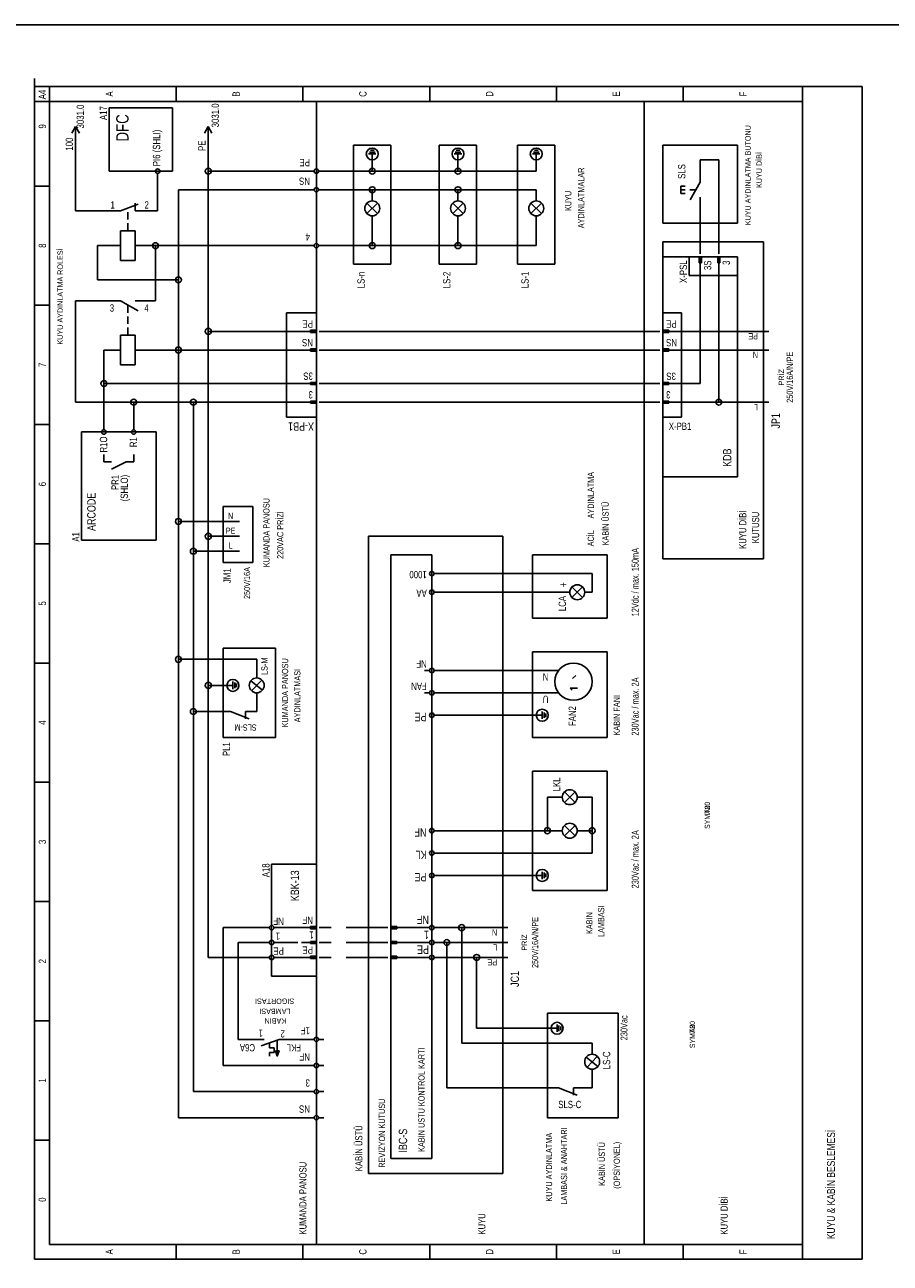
# Model space of a CAD drawing. Header units: centimetres. Extents: x 0 to 13234, y -30 to 2970.
# Tile 29 of 29: x 11838 to 12536, y 1971 to 2970. Entities that reach past the tile are written whole.
import ezdxf
from ezdxf.enums import TextEntityAlignment as Align

# ---------------------------------------------------------------- set-up
doc = ezdxf.new("R2010")
doc.units = ezdxf.units.CM
for name, color, linetype in [('ASN-CERCEVE', 7, 'Continuous'), ('ASN-ELEKTRIK', 3, 'Continuous'), ('ASN-ELEKTRIK-YAZI', 4, 'Continuous')]:
    doc.layers.add(name, color=color, linetype=linetype)

msp = doc.modelspace()

# ---------------------------------------------------------------- linework, layer by layer
at = {"layer": 'ASN-CERCEVE'}
for points in [[(0, 0), (13233.67, 0), (13233.67, 2970), (0, 2970)], [(100, 0), (13208.67, 0), (13208.67, 2970), (100, 2970)]]:
    msp.add_lwpolyline(points, close=True, dxfattribs=at)
at = {"layer": 'ASN-ELEKTRIK'}
for p, q in [((11845.95, 2920.2), (11845.95, 2926.57)), ((11845.95, 1974.44), (11845.95, 2920.2)), ((11845.95, 2920.2), (12513.11, 2920.2)), ((11857.97, 1986.47), (11857.97, 2920.2)), ((11960.15, 2920.2), (11960.15, 2908.18)), ((12062.33, 2920.2), (12062.33, 2908.18)), ((12164.51, 2920.2), (12164.51, 2908.18)), ((12266.68, 2908.18), (12266.68, 2920.2)), ((12368.86, 2908.18), (12368.86, 2920.2)), ((12465.03, 1974.44), (12465.03, 2920.2)), ((12513.11, 2920.2), (12513.11, 1974.44)), ((11845.95, 2908.18), (12465.03, 2908.18)), ((12073.09, 1986.47), (12073.09, 2908.18)), ((12337.55, 1986.47), (12337.55, 2908.18)), ((11906.06, 2903.06), (11957.14, 2903.06)), ((11906.06, 2851.97), (11906.06, 2903.06)), ((11957.14, 2903.06), (11957.14, 2851.97)), ((11879.01, 2888.04), (11876, 2882.63)), ((11879.01, 2888.04), (11882.01, 2882.63)), ((11879.01, 2876.02), (11879.01, 2888.04)), ((11985.94, 2888.04), (11982.93, 2882.63)), ((11985.94, 2851.97), (11985.94, 2888.04)), ((11985.94, 2888.04), (11988.94, 2882.63)), ((11879.01, 2882.03), (11879.01, 2876.02)), ((11879.01, 2820.06), (11879.01, 2876.02)), ((12103.14, 2776.84), (12103.14, 2873.01)), ((12103.14, 2873.01), (12133.19, 2873.01)), ((12120.42, 2867.3), (12115.91, 2867.3)), ((12119.67, 2868.8), (12116.66, 2868.8)), ((12133.19, 2873.01), (12133.19, 2776.84)), ((12172.26, 2776.84), (12172.26, 2873.01)), ((12172.26, 2873.01), (12202.31, 2873.01)), ((12189.54, 2867.3), (12185.03, 2867.3)), ((12188.79, 2868.8), (12185.78, 2868.8)), ((12202.31, 2873.01), (12202.31, 2776.84)), ((12235.37, 2776.84), (12235.37, 2873.01)), ((12235.37, 2873.01), (12265.42, 2873.01)), ((12252.65, 2867.3), (12248.14, 2867.3)), ((12251.9, 2868.8), (12248.89, 2868.8)), ((12265.42, 2873.01), (12265.42, 2776.84)), ((12352.58, 2809.9), (12352.58, 2873.01)), ((12352.58, 2873.01), (12412.68, 2873.01)), ((12412.68, 2873.01), (12412.68, 2809.9)), ((12121.17, 2865.8), (12115.16, 2865.8)), ((12118.17, 2865.8), (12118.17, 2854.98)), ((12190.29, 2865.8), (12184.28, 2865.8)), ((12187.29, 2865.8), (12187.29, 2854.98)), ((12253.4, 2865.8), (12247.39, 2865.8)), ((12250.4, 2865.8), (12250.4, 2854.98)), ((12382.63, 2860.99), (12397.65, 2860.99)), ((12382.63, 2848.97), (12382.63, 2860.99)), ((12397.65, 2860.99), (12397.65, 2788.86)), ((11957.14, 2851.97), (11906.06, 2851.97)), ((11945.12, 2845.96), (11945.12, 2850.17)), ((12067.08, 2851.97), (11985.94, 2851.97)), ((11985.94, 2722.75), (11985.94, 2851.97)), ((12067.08, 2851.97), (12071.29, 2851.97)), ((12074.89, 2851.97), (12079.1, 2851.97)), ((12118.17, 2851.97), (12079.1, 2851.97)), ((12118.17, 2854.98), (12118.17, 2851.97)), ((12187.29, 2851.97), (12118.17, 2851.97)), ((12187.29, 2854.98), (12187.29, 2851.97)), ((12250.4, 2851.97), (12187.29, 2851.97)), ((12250.4, 2854.98), (12250.4, 2851.97)), ((12382.63, 2842.96), (12382.63, 2848.97)), ((11857.97, 2839.95), (11845.95, 2839.95)), ((11945.12, 2820.06), (11945.12, 2845.96)), ((11961.89, 2707.72), (11961.89, 2836.95)), ((12067.08, 2836.95), (11961.89, 2836.95)), ((12067.08, 2836.95), (12071.29, 2836.95)), ((12074.89, 2836.95), (12079.1, 2836.95)), ((12118.17, 2836.95), (12079.1, 2836.95)), ((12118.17, 2836.95), (12118.17, 2833.94)), ((12187.29, 2836.95), (12118.17, 2836.95)), ((12187.29, 2836.95), (12187.29, 2833.94)), ((12250.4, 2836.95), (12187.29, 2836.95)), ((12250.4, 2836.95), (12250.4, 2833.94)), ((12367, 2833.94), (12367, 2839.95)), ((12367, 2839.95), (12370.61, 2839.95)), ((12367, 2836.95), (12370.61, 2836.95)), ((12374.21, 2836.95), (12379.16, 2836.95)), ((12382.63, 2842.96), (12374.42, 2828.74)), ((12118.17, 2833.94), (12118.17, 2827.93)), ((12187.29, 2833.94), (12187.29, 2827.93)), ((12250.4, 2833.94), (12250.4, 2827.93)), ((12367, 2833.94), (12370.61, 2833.94)), ((12382.63, 2830.94), (12382.63, 2824.93)), ((11912.07, 2820.06), (11879.01, 2820.06)), ((11915.07, 2820.06), (11909.06, 2820.06)), ((11915.07, 2820.06), (11929.5, 2825.31)), ((11921.08, 2821.92), (11921.08, 2822.24)), ((11921.08, 2812.91), (11921.08, 2818.92)), ((11927.09, 2820.06), (11927.09, 2826.07)), ((11927.09, 2820.06), (11933.1, 2820.06)), ((11933.1, 2820.06), (11945.12, 2820.06)), ((12122.42, 2817.67), (12113.92, 2826.17)), ((12122.42, 2826.17), (12113.92, 2817.67)), ((12191.54, 2817.67), (12183.04, 2826.17)), ((12191.54, 2826.17), (12183.04, 2817.67)), ((12254.65, 2817.67), (12246.15, 2826.17)), ((12254.65, 2826.17), (12246.15, 2817.67)), ((12382.63, 2788.86), (12382.63, 2824.93)), ((11921.08, 2803.89), (11921.08, 2809.9)), ((12118.17, 2815.91), (12118.17, 2809.9)), ((12118.17, 2809.9), (12118.17, 2791.87)), ((12187.29, 2815.91), (12187.29, 2809.9)), ((12187.29, 2791.87), (12187.29, 2809.9)), ((12250.4, 2815.91), (12250.4, 2809.9)), ((12250.4, 2809.9), (12250.4, 2791.87)), ((12412.68, 2809.9), (12352.58, 2809.9)), ((11915.07, 2803.89), (11927.09, 2803.89)), ((11915.07, 2779.85), (11915.07, 2803.89)), ((11927.09, 2803.89), (11927.09, 2779.85)), ((11896.52, 2764.29), (11896.52, 2791.87)), ((11909.06, 2791.87), (11896.52, 2791.87)), ((11915.07, 2791.87), (11909.06, 2791.87)), ((11927.09, 2791.87), (11933.1, 2791.87)), ((12062.33, 2791.87), (11930.1, 2791.87)), ((11943.41, 2747.45), (11943.41, 2791.87)), ((12067.08, 2791.87), (12036.83, 2791.87)), ((12067.08, 2791.87), (12071.29, 2791.87)), ((12074.89, 2791.87), (12079.1, 2791.87)), ((12118.17, 2791.87), (12079.1, 2791.87)), ((12187.29, 2791.87), (12118.17, 2791.87)), ((12250.4, 2791.87), (12187.29, 2791.87)), ((12352.58, 2794.87), (12433.72, 2794.87)), ((12352.58, 2782.85), (12352.58, 2794.87)), ((12382.63, 2785.26), (12382.63, 2788.86)), ((12397.65, 2785.26), (12397.65, 2788.86)), ((12433.72, 2794.87), (12433.72, 2539.43)), ((11927.09, 2779.85), (11915.07, 2779.85)), ((12133.19, 2776.84), (12103.14, 2776.84)), ((12202.31, 2776.84), (12172.26, 2776.84)), ((12265.42, 2776.84), (12235.37, 2776.84)), ((12352.58, 2605.54), (12352.58, 2782.85)), ((12352.58, 2782.85), (12412.68, 2782.85)), ((12373.61, 2782.85), (12412.68, 2782.85)), ((12373.61, 2767.83), (12373.61, 2782.85)), ((12381.73, 2782.85), (12383.53, 2782.85)), ((12381.73, 2778.05), (12381.73, 2782.85)), ((12381.73, 2778.05), (12383.53, 2778.05)), ((12382.03, 2778.05), (12382.03, 2782.85)), ((12382.33, 2778.05), (12382.33, 2782.85)), ((12382.63, 2773.84), (12382.63, 2782.85)), ((12382.93, 2778.05), (12382.93, 2782.85)), ((12383.23, 2778.05), (12383.23, 2782.85)), ((12383.53, 2778.05), (12383.53, 2782.85)), ((12396.75, 2782.85), (12398.56, 2782.85)), ((12396.75, 2778.05), (12396.75, 2782.85)), ((12396.75, 2778.05), (12398.56, 2778.05)), ((12397.05, 2778.05), (12397.05, 2782.85)), ((12397.35, 2778.05), (12397.35, 2782.85)), ((12397.65, 2773.84), (12397.65, 2782.85)), ((12397.95, 2778.05), (12397.95, 2782.85)), ((12398.26, 2778.05), (12398.26, 2782.85)), ((12398.56, 2778.05), (12398.56, 2782.85)), ((12412.68, 2782.85), (12412.68, 2767.83)), ((12412.68, 2782.85), (12412.68, 2605.54)), ((12412.68, 2767.83), (12373.61, 2767.83)), ((12382.63, 2773.84), (12382.63, 2770.83)), ((12382.63, 2770.83), (12382.63, 2680.68)), ((12397.65, 2773.84), (12397.65, 2770.83)), ((12397.65, 2770.83), (12397.65, 2665.65)), ((11961.89, 2764.29), (11896.52, 2764.29)), ((11879.01, 2665.65), (11879.01, 2747.45)), ((11912.07, 2747.45), (11879.01, 2747.45)), ((11915.07, 2747.45), (11909.06, 2747.45)), ((11915.07, 2747.45), (11929.29, 2739.24)), ((11927.09, 2747.45), (11933.1, 2747.45)), ((11933.1, 2747.45), (11943.41, 2747.45)), ((11857.97, 2743.79), (11845.95, 2743.79)), ((11921.08, 2737.77), (11921.08, 2743.79)), ((11921.08, 2737.77), (11921.08, 2739.53)), ((12049.05, 2653.63), (12049.05, 2737.77)), ((12049.05, 2737.77), (12073.09, 2737.77)), ((12073.09, 2737.77), (12073.09, 2653.63)), ((12352.58, 2653.63), (12352.58, 2737.77)), ((12352.58, 2737.77), (12367.6, 2737.77)), ((12367.6, 2737.77), (12367.6, 2653.63)), ((11921.08, 2728.76), (11921.08, 2734.77)), ((11915.07, 2719.74), (11927.09, 2719.74)), ((11915.07, 2695.7), (11915.07, 2719.74)), ((11921.08, 2719.74), (11921.08, 2725.75)), ((11927.09, 2719.74), (11927.09, 2695.7)), ((12061.07, 2722.75), (11985.94, 2722.75)), ((11985.94, 2557.46), (11985.94, 2722.75)), ((12064.07, 2722.75), (12061.07, 2722.75)), ((12064.07, 2722.75), (12073.09, 2722.75)), ((12068.28, 2723.65), (12073.09, 2723.65)), ((12068.28, 2723.65), (12068.28, 2721.85)), ((12068.28, 2723.35), (12073.09, 2723.35)), ((12068.28, 2723.05), (12073.09, 2723.05)), ((12068.28, 2722.45), (12073.09, 2722.45)), ((12068.28, 2722.15), (12073.09, 2722.15)), ((12068.28, 2721.85), (12073.09, 2721.85)), ((12073.09, 2723.65), (12073.09, 2721.85)), ((12075.49, 2722.75), (12079.1, 2722.75)), ((12346.57, 2722.75), (12079.1, 2722.75)), ((12350.17, 2722.75), (12346.57, 2722.75)), ((12352.58, 2721.85), (12352.58, 2723.65)), ((12357.38, 2723.65), (12352.58, 2723.65)), ((12357.38, 2723.35), (12352.58, 2723.35)), ((12357.38, 2723.05), (12352.58, 2723.05)), ((12361.59, 2722.75), (12352.58, 2722.75)), ((12357.38, 2722.45), (12352.58, 2722.45)), ((12357.38, 2722.15), (12352.58, 2722.15)), ((12357.38, 2721.85), (12352.58, 2721.85)), ((12357.38, 2721.85), (12357.38, 2723.65)), ((12361.59, 2722.75), (12364.6, 2722.75)), ((12364.6, 2722.75), (12427.71, 2722.75)), ((12437.92, 2722.75), (12427.71, 2722.75)), ((11901.79, 2680.68), (11901.79, 2707.72)), ((11915.07, 2707.72), (11901.79, 2707.72)), ((11927.09, 2707.72), (11961.89, 2707.72)), ((11961.89, 2569.48), (11961.89, 2707.72)), ((12061.07, 2707.72), (11961.89, 2707.72)), ((12064.07, 2707.72), (12061.07, 2707.72)), ((12064.07, 2707.72), (12073.09, 2707.72)), ((12068.28, 2708.62), (12073.09, 2708.62)), ((12068.28, 2708.62), (12068.28, 2706.82)), ((12068.28, 2708.32), (12073.09, 2708.32)), ((12068.28, 2708.02), (12073.09, 2708.02)), ((12068.28, 2707.42), (12073.09, 2707.42)), ((12068.28, 2707.12), (12073.09, 2707.12)), ((12068.28, 2706.82), (12073.09, 2706.82)), ((12073.09, 2708.62), (12073.09, 2706.82)), ((12075.49, 2707.72), (12079.1, 2707.72)), ((12346.57, 2707.72), (12079.1, 2707.72)), ((12350.17, 2707.72), (12346.57, 2707.72)), ((12352.58, 2706.82), (12352.58, 2708.62)), ((12357.38, 2708.62), (12352.58, 2708.62)), ((12357.38, 2708.32), (12352.58, 2708.32)), ((12357.38, 2708.02), (12352.58, 2708.02)), ((12361.59, 2707.72), (12352.58, 2707.72)), ((12357.38, 2707.42), (12352.58, 2707.42)), ((12357.38, 2707.12), (12352.58, 2707.12)), ((12357.38, 2706.82), (12352.58, 2706.82)), ((12357.38, 2706.82), (12357.38, 2708.62)), ((12361.59, 2707.72), (12364.6, 2707.72)), ((12364.6, 2707.72), (12427.71, 2707.72)), ((12437.92, 2707.72), (12427.71, 2707.72)), ((11927.09, 2695.7), (11915.07, 2695.7)), ((12061.07, 2680.68), (11901.79, 2680.68)), ((11901.79, 2647.62), (11901.79, 2680.68)), ((12064.07, 2680.68), (12061.07, 2680.68)), ((12064.07, 2680.68), (12073.09, 2680.68)), ((12068.28, 2681.58), (12073.09, 2681.58)), ((12068.28, 2681.58), (12068.28, 2679.77)), ((12068.28, 2681.28), (12073.09, 2681.28)), ((12068.28, 2680.98), (12073.09, 2680.98)), ((12068.28, 2680.37), (12073.09, 2680.37)), ((12068.28, 2680.07), (12073.09, 2680.07)), ((12068.28, 2679.77), (12073.09, 2679.77)), ((12073.09, 2681.58), (12073.09, 2679.77)), ((12075.49, 2680.68), (12079.1, 2680.68)), ((12346.57, 2680.68), (12079.1, 2680.68)), ((12350.17, 2680.68), (12346.57, 2680.68)), ((12352.58, 2679.77), (12352.58, 2681.58)), ((12357.38, 2681.58), (12352.58, 2681.58)), ((12357.38, 2681.28), (12352.58, 2681.28)), ((12357.38, 2680.98), (12352.58, 2680.98)), ((12361.59, 2680.68), (12352.58, 2680.68)), ((12357.38, 2680.37), (12352.58, 2680.37)), ((12357.38, 2680.07), (12352.58, 2680.07)), ((12357.38, 2679.77), (12352.58, 2679.77)), ((12357.38, 2679.77), (12357.38, 2681.58)), ((12361.59, 2680.68), (12364.6, 2680.68)), ((12382.63, 2680.68), (12364.6, 2680.68)), ((11925.83, 2665.65), (11879.01, 2665.65)), ((11925.83, 2647.62), (11925.83, 2665.65)), ((11973.92, 2665.65), (11925.83, 2665.65)), ((11973.92, 2545.44), (11973.92, 2665.65)), ((12061.07, 2665.65), (11973.92, 2665.65)), ((12064.07, 2665.65), (12061.07, 2665.65)), ((12064.07, 2665.65), (12073.09, 2665.65)), ((12068.28, 2666.55), (12073.09, 2666.55)), ((12068.28, 2666.55), (12068.28, 2664.75)), ((12068.28, 2666.25), (12073.09, 2666.25)), ((12068.28, 2665.95), (12073.09, 2665.95)), ((12068.28, 2665.35), (12073.09, 2665.35)), ((12068.28, 2665.05), (12073.09, 2665.05)), ((12068.28, 2664.75), (12073.09, 2664.75)), ((12073.09, 2666.55), (12073.09, 2664.75)), ((12075.49, 2665.65), (12079.1, 2665.65)), ((12346.57, 2665.65), (12079.1, 2665.65)), ((12350.17, 2665.65), (12346.57, 2665.65)), ((12352.58, 2664.75), (12352.58, 2666.55)), ((12357.38, 2666.55), (12352.58, 2666.55)), ((12357.38, 2666.25), (12352.58, 2666.25)), ((12357.38, 2665.95), (12352.58, 2665.95)), ((12361.59, 2665.65), (12352.58, 2665.65)), ((12357.38, 2665.35), (12352.58, 2665.35)), ((12357.38, 2665.05), (12352.58, 2665.05)), ((12357.38, 2664.75), (12352.58, 2664.75)), ((12357.38, 2664.75), (12357.38, 2666.55)), ((12361.59, 2665.65), (12364.6, 2665.65)), ((12397.65, 2665.65), (12364.6, 2665.65)), ((12427.71, 2665.65), (12397.65, 2665.65)), ((12437.92, 2665.65), (12427.71, 2665.65)), ((11857.97, 2647.62), (11845.95, 2647.62)), ((11901.79, 2647.62), (11901.79, 2643.41)), ((11925.83, 2647.62), (11925.83, 2643.41)), ((12073.09, 2653.63), (12049.05, 2653.63)), ((12367.6, 2653.63), (12352.58, 2653.63)), ((11883.76, 2554.46), (11883.76, 2641.61)), ((11883.76, 2641.61), (11943.86, 2641.61)), ((11943.86, 2641.61), (11943.86, 2554.46)), ((11901.79, 2623.58), (11901.79, 2617.57)), ((11907.8, 2617.57), (11901.79, 2617.57)), ((11919.82, 2617.57), (11907.8, 2611.55)), ((11925.83, 2617.57), (11919.82, 2617.57)), ((11925.83, 2617.57), (11925.83, 2623.58)), ((12412.68, 2605.54), (12352.58, 2605.54)), ((12352.58, 2539.43), (12352.58, 2605.54)), ((11997.96, 2581.5), (12022, 2581.5)), ((11997.96, 2536.42), (11997.96, 2581.5)), ((12022, 2581.5), (12022, 2536.42)), ((11997.96, 2569.48), (11961.89, 2569.48)), ((11961.89, 2458.29), (11961.89, 2569.48)), ((12000.96, 2569.48), (11997.96, 2569.48)), ((12011.18, 2569.48), (12000.96, 2569.48)), ((11997.96, 2557.46), (11985.94, 2557.46)), ((11985.94, 2437.25), (11985.94, 2557.46)), ((12000.96, 2557.46), (11997.96, 2557.46)), ((12011.18, 2557.46), (12000.96, 2557.46)), ((12115.16, 2043.56), (12115.16, 2557.46)), ((12115.16, 2557.46), (12223.35, 2557.46)), ((12223.35, 2557.46), (12223.35, 2043.56)), ((11857.97, 2551.45), (11845.95, 2551.45)), ((11943.86, 2554.46), (11883.76, 2554.46)), ((11997.96, 2545.44), (11973.92, 2545.44)), ((11973.92, 2416.21), (11973.92, 2545.44)), ((12000.96, 2545.44), (11997.96, 2545.44)), ((12011.18, 2545.44), (12000.96, 2545.44)), ((12133.19, 2055.59), (12133.19, 2542.43)), ((12133.19, 2542.43), (12166.25, 2542.43)), ((12166.25, 2542.43), (12166.25, 2055.59)), ((12247.39, 2491.35), (12247.39, 2542.43)), ((12247.39, 2542.43), (12307.5, 2542.43)), ((12307.5, 2542.43), (12307.5, 2491.35)), ((12433.72, 2539.43), (12352.58, 2539.43)), ((12022, 2536.42), (11997.96, 2536.42)), ((12172.26, 2527.41), (12168.05, 2527.41)), ((12295.48, 2527.41), (12172.26, 2527.41)), ((12295.48, 2527.41), (12295.48, 2512.38)), ((12172.26, 2512.38), (12168.05, 2512.38)), ((12271.43, 2512.38), (12172.26, 2512.38)), ((12277.44, 2512.38), (12271.43, 2512.38)), ((12279.2, 2508.13), (12287.71, 2516.63)), ((12287.71, 2508.13), (12279.2, 2516.63)), ((12295.48, 2512.38), (12289.47, 2512.38)), ((12307.5, 2491.35), (12247.39, 2491.35)), ((11997.96, 2395.18), (11997.96, 2467.3)), ((11997.96, 2467.3), (12040.03, 2467.3)), ((12040.03, 2467.3), (12040.03, 2395.18)), ((11997.96, 2458.29), (11961.89, 2458.29)), ((11961.89, 2088.64), (11961.89, 2458.29)), ((11998.2, 2458.29), (11997.96, 2458.29)), ((12012.98, 2458.29), (11997.96, 2458.29)), ((12012.98, 2458.29), (12025, 2458.29)), ((12025, 2449.27), (12025, 2458.29)), ((12247.39, 2395.18), (12247.39, 2464.3)), ((12247.39, 2464.3), (12307.5, 2464.3)), ((12307.5, 2464.3), (12307.5, 2395.18)), ((11857.97, 2455.28), (11845.95, 2455.28)), ((12025, 2449.27), (12025, 2443.26)), ((12164.45, 2449.27), (12160.24, 2449.27)), ((12172.26, 2449.27), (12168.05, 2449.27)), ((12256.41, 2449.27), (12172.26, 2449.27)), ((12268.31, 2449.27), (12256.41, 2449.27)), ((11997.96, 2437.25), (11985.94, 2437.25)), ((11985.94, 2217.87), (11985.94, 2437.25)), ((11998.2, 2437.25), (11997.96, 2437.25)), ((12005.77, 2437.25), (11997.96, 2437.25)), ((12005.77, 2434.25), (12005.77, 2440.26)), ((12007.27, 2435), (12007.27, 2439.51)), ((12008.78, 2435.75), (12008.78, 2438.75)), ((12029.57, 2433.4), (12020.2, 2440.86)), ((12029.09, 2441.58), (12020.92, 2432.92)), ((12279.76, 2442.82), (12282.29, 2445.34)), ((12025, 2425.23), (12025, 2431.24)), ((12164.45, 2431.24), (12160.24, 2431.24)), ((12172.26, 2431.24), (12168.05, 2431.24)), ((12172.26, 2431.24), (12256.41, 2431.24)), ((12268.31, 2431.24), (12256.41, 2431.24)), ((12279.37, 2433.4), (12277.68, 2435.09)), ((12277.68, 2435.09), (12283.58, 2435.09)), ((12025, 2425.23), (12025, 2416.21)), ((11997.96, 2416.21), (11973.92, 2416.21)), ((11973.92, 2109.68), (11973.92, 2416.21)), ((12003.97, 2416.21), (11997.96, 2416.21)), ((11998.2, 2416.21), (11997.96, 2416.21)), ((12003.97, 2416.21), (12018.99, 2410.2)), ((12015.99, 2416.21), (12015.99, 2410.2)), ((12015.99, 2416.21), (12018.99, 2416.21)), ((12018.99, 2416.21), (12025, 2416.21)), ((12172.26, 2413.21), (12168.05, 2413.21)), ((12172.26, 2413.21), (12244.39, 2413.21)), ((12255.21, 2413.21), (12244.39, 2413.21)), ((12255.21, 2410.2), (12255.21, 2416.21)), ((12256.71, 2410.96), (12256.71, 2415.46)), ((12258.21, 2411.71), (12258.21, 2414.71)), ((12040.03, 2395.18), (11997.96, 2395.18)), ((12307.5, 2395.18), (12247.39, 2395.18)), ((12247.39, 2271.96), (12247.39, 2368.13)), ((12247.39, 2368.13), (12307.5, 2368.13)), ((12307.5, 2368.13), (12307.5, 2271.96)), ((11857.97, 2359.11), (11845.95, 2359.11)), ((12265.42, 2347.09), (12259.41, 2347.09)), ((12259.41, 2347.09), (12259.41, 2320.05)), ((12271.43, 2347.09), (12265.42, 2347.09)), ((12273.19, 2342.84), (12281.69, 2351.34)), ((12281.69, 2342.84), (12273.19, 2351.34)), ((12289.47, 2347.09), (12283.46, 2347.09)), ((12289.47, 2347.09), (12295.48, 2347.09)), ((12295.48, 2320.05), (12295.48, 2347.09)), ((12172.26, 2320.05), (12168.05, 2320.05)), ((12259.41, 2320.05), (12172.26, 2320.05)), ((12265.42, 2320.05), (12259.41, 2320.05)), ((12271.43, 2320.05), (12265.42, 2320.05)), ((12273.19, 2315.8), (12281.69, 2324.3)), ((12281.69, 2315.8), (12273.19, 2324.3)), ((12289.47, 2320.05), (12283.46, 2320.05)), ((12295.48, 2320.05), (12289.47, 2320.05)), ((12295.48, 2302.02), (12295.48, 2320.05)), ((12172.26, 2302.02), (12168.05, 2302.02)), ((12295.48, 2302.02), (12172.26, 2302.02)), ((12037.03, 2202.84), (12037.03, 2293)), ((12037.03, 2293), (12073.09, 2293)), ((12073.09, 2293), (12073.09, 2202.84)), ((12172.26, 2283.98), (12168.05, 2283.98)), ((12172.26, 2283.98), (12244.39, 2283.98)), ((12255.21, 2283.98), (12244.39, 2283.98)), ((12255.21, 2280.98), (12255.21, 2286.99)), ((12256.71, 2281.73), (12256.71, 2286.24)), ((12258.21, 2282.48), (12258.21, 2285.49)), ((12307.5, 2271.96), (12247.39, 2271.96)), ((11857.97, 2262.95), (11845.95, 2262.95)), ((12031.02, 2241.91), (11997.96, 2241.91)), ((11997.96, 2130.72), (11997.96, 2241.91)), ((12031.02, 2241.91), (12035.22, 2241.91)), ((12038.83, 2241.91), (12043.04, 2241.91)), ((12043.04, 2241.91), (12061.07, 2241.91)), ((12064.07, 2241.91), (12061.07, 2241.91)), ((12064.07, 2241.91), (12073.09, 2241.91)), ((12068.28, 2242.81), (12073.09, 2242.81)), ((12068.28, 2242.81), (12068.28, 2241.01)), ((12068.28, 2242.51), (12073.09, 2242.51)), ((12068.28, 2242.21), (12073.09, 2242.21)), ((12068.28, 2241.61), (12073.09, 2241.61)), ((12068.28, 2241.31), (12073.09, 2241.31)), ((12068.28, 2241.01), (12073.09, 2241.01)), ((12073.09, 2242.81), (12073.09, 2241.01)), ((12075.49, 2241.91), (12079.1, 2241.91)), ((12085.11, 2241.91), (12079.1, 2241.91)), ((12097.13, 2241.91), (12103.14, 2241.91)), ((12103.14, 2241.91), (12100.14, 2241.91)), ((12127.18, 2241.91), (12103.14, 2241.91)), ((12130.79, 2241.91), (12127.18, 2241.91)), ((12133.19, 2241.01), (12133.19, 2242.81)), ((12138, 2242.81), (12133.19, 2242.81)), ((12138, 2242.51), (12133.19, 2242.51)), ((12138, 2242.21), (12133.19, 2242.21)), ((12142.21, 2241.91), (12133.19, 2241.91)), ((12138, 2241.61), (12133.19, 2241.61)), ((12138, 2241.31), (12133.19, 2241.31)), ((12138, 2241.01), (12133.19, 2241.01)), ((12138, 2241.01), (12138, 2242.81)), ((12142.21, 2241.91), (12145.21, 2241.91)), ((12145.21, 2241.91), (12160.24, 2241.91)), ((12160.24, 2241.91), (12164.45, 2241.91)), ((12168.05, 2241.91), (12172.26, 2241.91)), ((12190.29, 2241.91), (12172.26, 2241.91)), ((12190.29, 2148.75), (12190.29, 2241.91)), ((12217.34, 2241.91), (12190.29, 2241.91)), ((12227.56, 2241.91), (12217.34, 2241.91)), ((12031.02, 2229.89), (12009.98, 2229.89)), ((12009.98, 2151.75), (12009.98, 2229.89)), ((12031.02, 2229.89), (12035.22, 2229.89)), ((12038.83, 2229.89), (12043.04, 2229.89)), ((12043.04, 2229.89), (12058.06, 2229.89)), ((12064.07, 2229.89), (12061.07, 2229.89)), ((12064.07, 2229.89), (12073.09, 2229.89)), ((12068.28, 2230.79), (12073.09, 2230.79)), ((12068.28, 2230.79), (12068.28, 2228.99)), ((12068.28, 2230.49), (12073.09, 2230.49)), ((12068.28, 2230.19), (12073.09, 2230.19)), ((12068.28, 2229.59), (12073.09, 2229.59)), ((12068.28, 2229.29), (12073.09, 2229.29)), ((12068.28, 2228.99), (12073.09, 2228.99)), ((12073.09, 2230.79), (12073.09, 2228.99)), ((12075.49, 2229.89), (12079.1, 2229.89)), ((12085.11, 2229.89), (12079.1, 2229.89)), ((12097.13, 2229.89), (12103.14, 2229.89)), ((12103.14, 2229.89), (12100.14, 2229.89)), ((12127.18, 2229.89), (12103.14, 2229.89)), ((12130.79, 2229.89), (12127.18, 2229.89)), ((12133.19, 2228.99), (12133.19, 2230.79)), ((12138, 2230.79), (12133.19, 2230.79)), ((12138, 2230.49), (12133.19, 2230.49)), ((12138, 2230.19), (12133.19, 2230.19)), ((12142.21, 2229.89), (12133.19, 2229.89)), ((12138, 2229.59), (12133.19, 2229.59)), ((12138, 2229.29), (12133.19, 2229.29)), ((12138, 2228.99), (12133.19, 2228.99)), ((12138, 2228.99), (12138, 2230.79)), ((12142.21, 2229.89), (12145.21, 2229.89)), ((12145.21, 2229.89), (12160.24, 2229.89)), ((12160.24, 2229.89), (12164.45, 2229.89)), ((12168.05, 2229.89), (12172.26, 2229.89)), ((12178.27, 2229.89), (12172.26, 2229.89)), ((12178.27, 2112.69), (12178.27, 2229.89)), ((12217.34, 2229.89), (12178.27, 2229.89)), ((12227.56, 2229.89), (12217.34, 2229.89)), ((12031.02, 2217.87), (11985.94, 2217.87)), ((12031.02, 2217.87), (12035.22, 2217.87)), ((12038.83, 2217.87), (12043.04, 2217.87)), ((12043.04, 2217.87), (12061.07, 2217.87)), ((12064.07, 2217.87), (12061.07, 2217.87)), ((12064.07, 2217.87), (12073.09, 2217.87)), ((12068.28, 2218.77), (12073.09, 2218.77)), ((12068.28, 2218.77), (12068.28, 2216.97)), ((12068.28, 2218.47), (12073.09, 2218.47)), ((12068.28, 2218.17), (12073.09, 2218.17)), ((12068.28, 2217.57), (12073.09, 2217.57)), ((12068.28, 2217.27), (12073.09, 2217.27)), ((12073.09, 2218.77), (12073.09, 2216.97)), ((12075.49, 2217.87), (12079.1, 2217.87)), ((12085.11, 2217.87), (12079.1, 2217.87)), ((12097.13, 2217.87), (12103.14, 2217.87)), ((12103.14, 2217.87), (12100.14, 2217.87)), ((12127.18, 2217.87), (12103.14, 2217.87)), ((12130.79, 2217.87), (12127.18, 2217.87)), ((12133.19, 2216.97), (12133.19, 2218.77)), ((12138, 2218.77), (12133.19, 2218.77)), ((12138, 2218.47), (12133.19, 2218.47)), ((12138, 2218.17), (12133.19, 2218.17)), ((12142.21, 2217.87), (12133.19, 2217.87)), ((12138, 2217.57), (12133.19, 2217.57)), ((12138, 2217.27), (12133.19, 2217.27)), ((12138, 2216.97), (12138, 2218.77)), ((12142.21, 2217.87), (12145.21, 2217.87)), ((12145.21, 2217.87), (12160.24, 2217.87)), ((12160.24, 2217.87), (12164.45, 2217.87)), ((12168.05, 2217.87), (12172.26, 2217.87)), ((12202.31, 2217.87), (12172.26, 2217.87)), ((12202.31, 2160.77), (12202.31, 2217.87)), ((12217.34, 2217.87), (12202.31, 2217.87)), ((12227.56, 2217.87), (12217.34, 2217.87)), ((12068.28, 2216.97), (12073.09, 2216.97)), ((12138, 2216.97), (12133.19, 2216.97)), ((12073.09, 2202.84), (12037.03, 2202.84)), ((12259.41, 2088.64), (12259.41, 2172.79)), ((12259.41, 2172.79), (12316.51, 2172.79)), ((12316.51, 2172.79), (12316.51, 2088.64)), ((11857.97, 2166.78), (11845.95, 2166.78)), ((12259.41, 2160.77), (12202.31, 2160.77)), ((12267.23, 2160.77), (12259.41, 2160.77)), ((12259.65, 2160.77), (12259.41, 2160.77)), ((12267.23, 2157.76), (12267.23, 2163.77)), ((12268.73, 2158.52), (12268.73, 2163.02)), ((12270.23, 2159.27), (12270.23, 2162.27)), ((12025, 2151.75), (12009.98, 2151.75)), ((12031.02, 2151.75), (12025, 2151.75)), ((12043.04, 2151.75), (12028.61, 2146.5)), ((12035.34, 2144.9), (12035.34, 2148.89)), ((12041.59, 2151.03), (12041.59, 2138.29)), ((12043.04, 2151.75), (12049.05, 2151.75)), ((12067.08, 2151.75), (12049.05, 2151.75)), ((12067.08, 2151.75), (12071.29, 2151.75)), ((12070.08, 2151.75), (12067.08, 2151.75)), ((12074.89, 2151.75), (12079.1, 2151.75)), ((12259.41, 2148.75), (12190.29, 2148.75)), ((12259.65, 2148.75), (12259.41, 2148.75)), ((12289.47, 2148.75), (12259.41, 2148.75)), ((12289.47, 2148.75), (12295.48, 2148.75)), ((12295.48, 2145.74), (12295.48, 2148.75)), ((12038.95, 2144.9), (12035.34, 2144.9)), ((12035.34, 2141.3), (12038.95, 2141.3)), ((12035.34, 2138.29), (12035.34, 2141.3)), ((12038.95, 2141.3), (12038.95, 2144.9)), ((12041.59, 2138.29), (12040.15, 2142.62)), ((12040.15, 2142.62), (12043.04, 2142.62)), ((12041.59, 2138.29), (12043.04, 2142.62)), ((12300.04, 2129.88), (12290.67, 2137.33)), ((12299.56, 2138.05), (12291.39, 2129.39)), ((12295.48, 2145.74), (12295.48, 2139.73)), ((12067.08, 2130.72), (11997.96, 2130.72)), ((12067.08, 2130.72), (12071.29, 2130.72)), ((12074.89, 2130.72), (12079.1, 2130.72)), ((12295.48, 2121.7), (12295.48, 2127.71)), ((12295.48, 2121.7), (12295.48, 2112.69)), ((12067.08, 2109.68), (11973.92, 2109.68)), ((12067.08, 2109.68), (12071.29, 2109.68)), ((12070.08, 2109.68), (12067.08, 2109.68)), ((12074.89, 2109.68), (12079.1, 2109.68)), ((12259.41, 2112.69), (12178.27, 2112.69)), ((12268.43, 2112.69), (12259.41, 2112.69)), ((12259.65, 2112.69), (12259.41, 2112.69)), ((12268.43, 2112.69), (12283.46, 2106.67)), ((12280.45, 2112.69), (12280.45, 2106.67)), ((12280.45, 2112.69), (12283.46, 2112.69)), ((12283.46, 2112.69), (12295.48, 2112.69)), ((12067.08, 2088.64), (11961.89, 2088.64)), ((12067.08, 2088.64), (12071.29, 2088.64)), ((12074.89, 2088.64), (12079.1, 2088.64)), ((12316.51, 2088.64), (12259.41, 2088.64)), ((11857.97, 2070.61), (11845.95, 2070.61)), ((12166.25, 2055.59), (12133.19, 2055.59)), ((12223.35, 2043.56), (12115.16, 2043.56)), ((11857.97, 1986.47), (12465.03, 1986.47)), ((11960.15, 1986.47), (11960.15, 1974.44)), ((12062.33, 1986.47), (12062.33, 1974.44)), ((12164.51, 1986.47), (12164.51, 1974.44)), ((12266.68, 1974.44), (12266.68, 1986.47)), ((12368.86, 1974.44), (12368.86, 1986.47)), ((12465.03, 1974.44), (12465.03, 1986.47)), ((12513.11, 1974.44), (11845.95, 1974.44)), ((12483.06, 1974.44), (12513.11, 1974.44))]:
    msp.add_line(p, q, dxfattribs=at)
msp.add_lwpolyline([(12040.15, 2142.62), (12043.04, 2142.62), (12041.59, 2138.29), (12040.15, 2142.62)], dxfattribs=at)
for centre, radius in [((12118.17, 2865.8), 4.81), ((12187.29, 2865.8), 4.81), ((12250.4, 2865.8), 4.81), ((11945.12, 2851.97), 1.8), ((11985.94, 2851.97), 2.4), ((12073.09, 2851.97), 1.8), ((12118.17, 2851.97), 2.4), ((12187.29, 2851.97), 2.4), ((12073.09, 2836.95), 1.8), ((12118.17, 2836.95), 2.4), ((12187.29, 2836.95), 2.4), ((12118.17, 2821.92), 6.01), ((12187.29, 2821.92), 6.01), ((12250.4, 2821.92), 6.01), ((11943.41, 2791.87), 2.4), ((12073.09, 2791.87), 1.8), ((12118.17, 2791.87), 2.4), ((12187.29, 2791.87), 2.4), ((11961.89, 2764.29), 2.4), ((11985.94, 2722.75), 2.4), ((11961.89, 2707.72), 2.4), ((11901.79, 2680.68), 2.4), ((11925.83, 2665.65), 2.4), ((11973.92, 2665.65), 2.4), ((12397.65, 2665.65), 2.4), ((11901.79, 2641.61), 1.8), ((11925.83, 2641.61), 1.8), ((11961.89, 2569.48), 2.4), ((11985.94, 2557.46), 2.4), ((11973.92, 2545.44), 2.4), ((12166.25, 2527.41), 1.8), ((12283.46, 2512.38), 6.01), ((12166.25, 2512.38), 1.8), ((11961.89, 2458.29), 2.4), ((12166.25, 2449.27), 1.8), ((12280.45, 2440.26), 15.03), ((11985.94, 2437.25), 2.4), ((12005.77, 2437.25), 4.81), ((12025, 2437.25), 6.01), ((12166.25, 2431.24), 1.8), ((11973.92, 2416.21), 2.4), ((12255.21, 2413.21), 4.81), ((12166.25, 2413.21), 1.8), ((12277.44, 2347.09), 6.01), ((12166.25, 2320.05), 1.8), ((12259.41, 2320.05), 2.4), ((12277.44, 2320.05), 6.01), ((12295.48, 2320.05), 2.4), ((12166.25, 2302.02), 1.8), ((12255.21, 2283.98), 4.81), ((12166.25, 2283.98), 1.8), ((12037.03, 2241.91), 1.8), ((12166.25, 2241.91), 1.8), ((12190.29, 2241.91), 2.4), ((12037.03, 2229.89), 1.8), ((12166.25, 2229.89), 1.8), ((12178.27, 2229.89), 2.4), ((12037.03, 2217.87), 1.8), ((12166.25, 2217.87), 1.8), ((12202.31, 2217.87), 2.4), ((12267.23, 2160.77), 4.81), ((12073.09, 2151.75), 1.8), ((12295.48, 2133.72), 6.01), ((12073.09, 2130.72), 1.8), ((12073.09, 2109.68), 1.8), ((12073.09, 2088.64), 1.8)]:
    msp.add_circle(centre, radius, dxfattribs=at)

# ---------------------------------------------------------------- texts
at = {"layer": 'ASN-ELEKTRIK-YAZI', "width": 0.8}
for s, height, rotation, p in [('A4', 5.89, 90, (11855.09, 2909.86)), ('3031.0', 5.89, 90, (11994.53, 2887.28)), ('3031.0', 5.89, 90, (11885.7, 2886.36)), ('PI6 (SHLI)', 5.89, 90, (11947.17, 2855.94)), ('KUYU AYDINLATMA BUTONU', 4.3275, 90, (12423.26, 2808.34)), ('KUYU DİBİ', 4.328, 90, (12432.27, 2838.39)), ('PE', 5.89, 180, (12067.92, 2861.83)), ('SLS', 5.89, 90, (12370.61, 2845.72)), ('NS', 5.89, 180, (12067.92, 2846.8)), ('4', 5.89, 180, (12067.92, 2801.73)), ('KUYU AYDINLATMA ROLESİ', 4.3275, 90, (11868.67, 2712.12)), ('4', 5.89, 360, (11934.42, 2738.67)), ('PE', 5.89, 180, (12070.32, 2731.64)), ('NS', 5.89, 180, (12070.32, 2716.62)), ('PE', 5.049, 180, (12429.27, 2721.31)), ('N', 5.05, 180, (12429.27, 2706.28)), ('3S', 5.89, 180, (12070.32, 2689.57)), ('3', 5.89, 180, (12070.32, 2674.54)), ('L', 5.05, 180, (12429.27, 2664.21)), ('X-PB1', 6.732, 180, (12071.17, 2649.3)), ('KDB', 6.732, 90, (12407.75, 2613.48)), ('AYDINLATMA', 5.049, 90, (12296.9, 2571.86)), ('ARCODE', 6.732, 90, (11895.06, 2561.79)), ('KABİN ÜSTÜ', 5.049, 90, (12308.82, 2550.13)), ('KUYU DİBİ', 5.77, 90, (12419.77, 2547.36)), ('KUTUSU', 5.77, 90, (12430.15, 2551.91)), ('A1', 5.89, 90, (11882.08, 2553.13)), ('ACİL', 5.049, 90, (12296.9, 2549.36)), ('12Vdc / max. 150mA', 5.5537, 90, (12332.96, 2492.93)), ('1000', 5.89, 180, (12162.16, 2529.57)), ('AA', 5.89, 180, (12162.16, 2514.55)), ('LS-M', 5.049, 90, (12033.78, 2445.69)), ('NF', 5.89, 180, (12162.16, 2457.45)), ('N', 5.89, 180, (12260.25, 2446.99)), ('FAN', 5.89, 180, (12162.16, 2439.41)), ('230Vac / max. 2A', 5.5537, 90, (12332.96, 2396.76)), ('U', 5.89, 180, (12260.25, 2428.96)), ('KABIN FANI', 5.049, 90, (12317.83, 2396.86)), ('PE', 6.732, 180, (12161.92, 2415.13)), ('LKL', 5.89, 90, (12269.75, 2351.78)), ('SYMT80', 4.207, 90, (12390.44, 2321.46)), ('SYMA2', 4.207, 90, (12390.44, 2321.46)), ('NF', 6.732, 180, (12161.92, 2321.97)), ('230Vac / max. 2A', 5.5537, 90, (12332.96, 2273.55)), ('KL', 6.732, 180, (12161.92, 2303.94)), ('PE', 6.732, 180, (12161.92, 2285.91)), ('NF', 5.89, 180, (12046.88, 2249.96)), ('NF', 5.89, 180, (12070.32, 2250.81)), ('NF', 6.732, 180, (12163.85, 2251.53)), ('1', 5.89, 180, (12043.88, 2237.94)), ('1', 5.89, 180, (12070.92, 2238.79)), ('1', 6.73, 180, (12163.85, 2239.51)), ('N', 5.05, 180, (12218.9, 2240.47)), ('PE', 6.732, 180, (12163.85, 2227.49)), ('L', 5.05, 180, (12218.9, 2228.45)), ('PE', 5.89, 180, (12046.88, 2225.92)), ('PE', 5.89, 180, (12070.32, 2226.76)), ('PE', 5.049, 180, (12218.9, 2216.43)), ('1', 5.89, 180, (12030.05, 2159.69)), ('1F', 5.89, 180, (12067.92, 2161.61)), ('SYMT80', 4.207, 90, (12378.42, 2144.69)), ('SYMA2', 4.207, 90, (12378.42, 2144.69)), ('C6A', 5.89, 180, (12023.68, 2148.03)), ('NF', 5.89, 180, (12067.92, 2140.57)), ('KABIN USTU KONTROL KARTI', 5.0488, 90, (12160.36, 2061.06)), ('3', 5.89, 180, (12067.92, 2119.54)), ('NS', 5.89, 180, (12067.92, 2098.5)), ('REVIZYON KUTUSU', 5.0488, 90, (12128.5, 2048.25)), ('KABİN ÜSTÜ', 5.77, 90, (12110.23, 2045.49)), ('IBC-S', 6.732, 90, (12146.3, 2060.51)), ('KUYU & KABİN BESLEMESİ', 6.3687, 90, (12491.29, 1990.67)), ('KUMANDA PANOSU', 5.7701, 90, (12065.15, 1994.4)), ('KUYU DİBİ', 5.77, 90, (12404.75, 1994.4)), ('KUYU', 5.77, 90, (12209.41, 1994.4))]:
    msp.add_text(s, height=height, rotation=rotation, dxfattribs=at).set_placement(p)
for s, height, rotation, p in [('A', 5.89, 90, (11909.18, 2914.19)), ('B', 5.89, 90, (12011.36, 2914.19)), ('C', 5.89, 90, (12113.54, 2914.19)), ('D', 5.89, 90, (12215.72, 2914.19)), ('E', 5.89, 90, (12317.89, 2914.19)), ('F', 5.89, 90, (12420.07, 2914.19)), ('9', 5.89, 90, (11855.09, 2888.04)), ('AYDINLATMALAR', 5.0488, 90, (12289.07, 2830.38)), ('KUYU', 5.049, 90, (12278.77, 2827.93)), ('8', 5.89, 90, (11855.09, 2791.87)), ('7', 5.89, 90, (11855.09, 2695.7)), ('250V/16A/N/PE', 5.0488, 90, (12457.39, 2685.73)), ('PRİZ', 4.328, 90, (12450.17, 2685.73)), ('JP1', 6.732, 90, (12446.82, 2650.62)), ('6', 5.89, 90, (11855.09, 2599.53)), ('KUMANDA PANOSU', 5.0488, 90, (12035.34, 2560.47)), ('220VAC PRİZİ', 5.0488, 90, (12046.5, 2558.5)), ('N', 5.05, 360, (12003.97, 2571.53)), ('PE', 5.049, 360, (12003.97, 2559.5)), ('L', 5.05, 360, (12003.97, 2547.48)), ('+', 6.73, 90, (12275.52, 2518.39)), ('5', 5.89, 90, (11855.09, 2503.37)), ('KUMANDA PANOSU', 5.0488, 90, (12050.37, 2431.24)), ('AYDINLATMASI', 5.0488, 90, (12060.28, 2429.04)), ('4', 5.89, 90, (11855.09, 2407.2)), ('SLS-M', 5.049, 180, (12015.99, 2405.76)), ('3', 5.89, 90, (11855.09, 2311.03)), ('250V/16A/N/PE', 5.0488, 90, (12251.96, 2229.89)), ('PRİZ', 4.328, 90, (12242.94, 2229.89)), ('2', 5.89, 90, (11855.09, 2214.86)), ('SIGORTASI', 4.328, 180, (12039.46, 2184.7)), ('LAMBASI', 4.328, 180, (12039.71, 2176.58)), ('KABIN', 4.328, 180, (12040.03, 2168.82)), ('1', 5.89, 90, (11855.09, 2118.7)), ('SLS-C', 5.89, 360, (12277.44, 2096.34)), ('0', 5.89, 90, (11855.09, 2022.53)), ('A', 5.89, 90, (11909.18, 1980.45)), ('B', 5.89, 90, (12011.36, 1980.45)), ('C', 5.89, 90, (12113.54, 1980.45)), ('D', 5.89, 90, (12215.72, 1980.45)), ('E', 5.89, 90, (12317.89, 1980.45)), ('F', 5.89, 90, (12420.07, 1980.45))]:
    msp.add_text(s, height=height, rotation=rotation, dxfattribs=at).set_placement(p, align=Align.CENTER)
for s, height, rotation, p in [('A17', 5.89, 90, (11904.37, 2904.39)), ('DFC', 9.977, 90, (11921.68, 2897.81)), ('100', 5.89, 90, (11876.84, 2879.02)), ('PE', 5.89, 90, (11983.77, 2876.7)), ('X-PSL', 5.89, 90, (12371.93, 2779.97)), ('3S', 5.89, 90, (12391.52, 2779.85)), ('3', 5.89, 90, (12406.55, 2779.85)), ('LS-n', 5.89, 90, (12112.04, 2770.83)), ('LS-2', 5.89, 90, (12181.16, 2770.83)), ('LS-1', 5.89, 90, (12244.27, 2770.83)), ('3', 5.89, 360, (11910.02, 2738.67)), ('PE', 5.89, 180, (12355.16, 2731.64)), ('NS', 5.89, 180, (12355.16, 2716.62)), ('3S', 5.89, 180, (12355.34, 2689.45)), ('3', 5.89, 180, (12355.16, 2674.54)), ('R1O', 5.89, 90, (11904.43, 2638)), ('R1', 5.89, 90, (11928.48, 2637.4)), ('PR1', 5.89, 90, (11913.75, 2607.05)), ('(SHLO)', 5.89, 90, (11921.14, 2607.05)), ('JM1', 5.89, 90, (12004.09, 2531.64)), ('250V/16A', 5.049, 90, (12019.72, 2532.7)), ('LCA', 5.89, 90, (12274.32, 2509.38)), ('FAN2', 5.89, 90, (12282.37, 2420.54)), ('PL1', 5.89, 90, (12003.49, 2391.48)), ('A18', 5.89, 90, (12035.34, 2293.72)), ('KBK-13', 6.732, 90, (12059.14, 2288.07)), ('LAMBASI', 5.049, 90, (12305.3, 2259.8)), ('KABIN', 5.049, 90, (12295.74, 2254.36)), ('JC1', 6.732, 90, (12236.45, 2206.93)), ('230Vac', 5.554, 90, (12323.94, 2171.2)), ('2', 5.89, 180, (12044.24, 2159.21)), ('FKL', 5.89, 180, (12049.17, 2147.91)), ('LS-C', 5.89, 90, (12310.02, 2142.04)), ('LAMBASI & ANAHTARI', 5.0488, 90, (12275.32, 2080.8)), ('KUYU AYDINLATMA', 5.0488, 90, (12263.21, 2076.43)), ('KABİN ÜSTÜ', 5.049, 90, (12305.81, 2068.93)), ('(OPSİYONEL)', 5.0488, 90, (12317.83, 2069.18))]:
    msp.add_text(s, height=height, rotation=rotation, dxfattribs=at).set_placement(p, align=Align.RIGHT)
msp.add_text('1', height=5.89, dxfattribs=at).set_placement((11910.64, 2821.74), align=Align.RIGHT)
for s, p in [('2', (11934.53, 2821.74)), ('X-PB1', (12357.26, 2643.29))]:
    msp.add_text(s, height=5.89, dxfattribs=at).set_placement(p)

doc.saveas('drawing.dxf')
